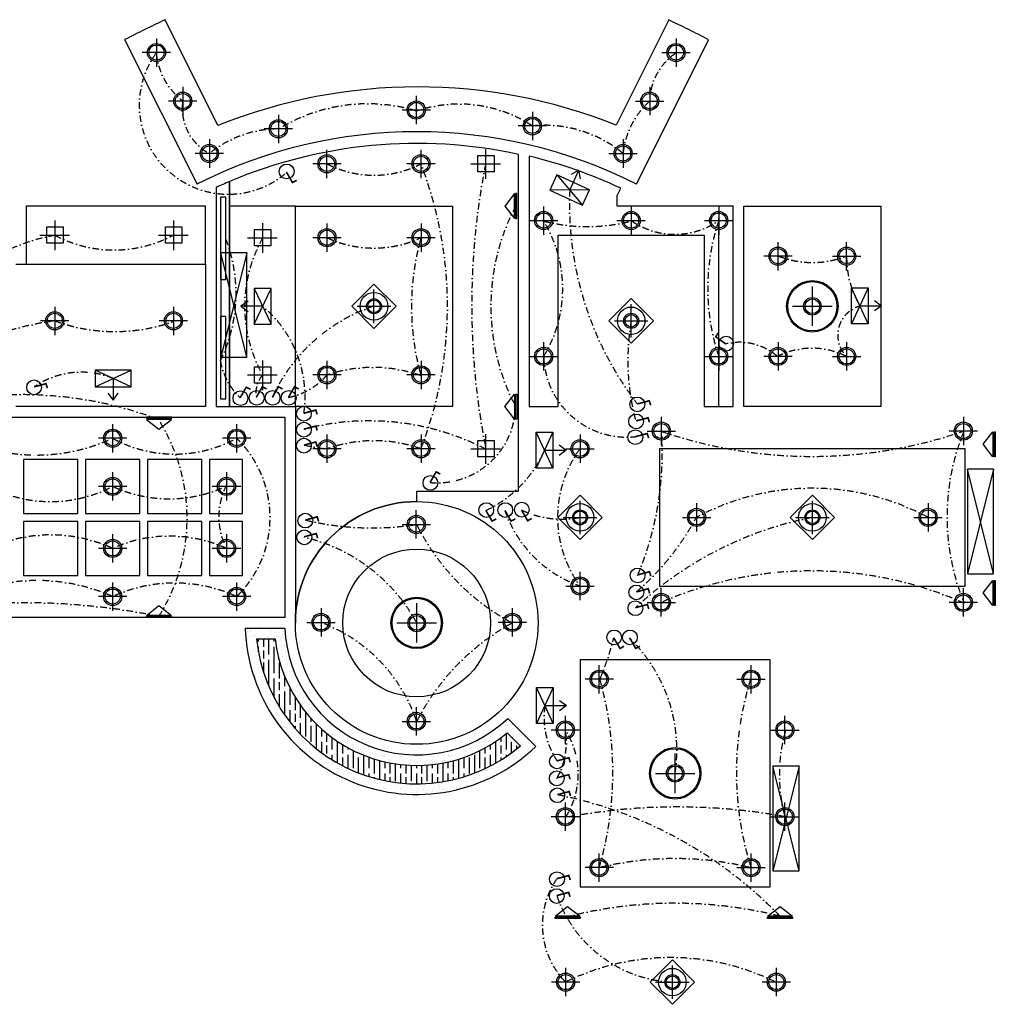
# Model space of a CAD drawing. Header units: millimetres. Extents: x 1846 to 32855, y 2159 to 26586.
# Tile 2 of 2: x 14362 to 32855, y 2159 to 20817. Entities that reach past the tile are written whole.
import ezdxf

# ---------------------------------------------------------------- set-up
doc = ezdxf.new("R2010")
doc.units = ezdxf.units.MM
doc.linetypes.add('DASHDOT2', pattern=[0.5, 0.25, -0.125, 0, -0.125])
for name, color, linetype in [('AL_Elec - Wall Mounted Halogen 36 W', 7, 'Continuous'), ('Elec - Air Conditioner', 6, 'Continuous'), ('Elec - Cable Wires', 143, 'Continuous'), ('Elec - Chandelier', 11, 'Continuous'), ('Elec - Single Switch', 6, 'Continuous'), ('Elec - Spot Light', 6, 'Continuous'), ('Elec - Strip Lights', 6, 'Continuous'), ('Struc - Hatch', 251, 'Continuous'), ('Struc - Wall Lines', 2, 'Continuous')]:
    doc.layers.add(name, color=color, linetype=linetype)

msp = doc.modelspace()

# ---------------------------------------------------------------- linework, layer by layer
at = {"layer": 'AL_Elec - Wall Mounted Halogen 36 W'}
for p, q in [((16955, 20462), (16955, 19925)), ((26803, 20462), (26803, 19925)), ((17223, 20194), (16686, 20194)), ((26534, 20194), (27071, 20194)), ((17453, 19543), (17453, 19006)), ((26304, 19543), (26304, 19006)), ((17722, 19274), (17184, 19274)), ((21879, 19373), (21879, 18836)), ((26036, 19274), (26573, 19274)), ((22147, 19105), (21610, 19105)), ((24080, 19073), (24080, 18535)), ((19265, 19017), (19265, 18480)), ((19534, 18748), (18997, 18748)), ((24348, 18804), (23811, 18804)), ((17958, 18551), (17958, 18013)), ((25800, 18551), (25800, 18013)), ((20187, 17817), (20187, 18354)), ((21969, 17817), (21969, 18354)), ((18226, 18282), (17689, 18282)), ((25531, 18282), (26068, 18282)), ((20456, 18086), (19918, 18086)), ((22237, 18086), (21700, 18086)), ((24294, 17279), (24294, 16742)), ((25953, 17279), (25953, 16742)), ((27612, 17279), (27612, 16742)), ((24025, 17011), (24562, 17011)), ((25684, 17011), (26221, 17011)), ((27343, 17011), (27881, 17011)), ((20187, 16954), (20187, 16417)), ((21969, 16954), (21969, 16417)), ((20456, 16686), (19918, 16686)), ((22237, 16686), (21700, 16686)), ((28737, 16067), (28737, 16604)), ((30037, 16067), (30037, 16604)), ((29006, 16336), (28468, 16336)), ((29768, 16336), (30306, 16336)), ((15027, 15379), (15027, 14842)), ((17276, 15379), (17276, 14842)), ((15295, 15111), (14758, 15111)), ((17545, 15111), (17008, 15111)), ((24294, 14704), (24294, 14167)), ((27612, 14704), (27612, 14167)), ((28737, 14704), (28737, 14167)), ((30037, 14704), (30037, 14167)), ((27343, 14436), (27881, 14436)), ((29006, 14436), (28468, 14436)), ((20187, 14354), (20187, 13817)), ((21969, 14354), (21969, 13817)), ((20456, 14086), (19918, 14086)), ((22237, 14086), (21700, 14086)), ((26524, 13290), (26524, 12753)), ((32250, 13290), (32250, 12753)), ((16124, 13154), (16124, 12617)), ((18474, 13154), (18474, 12617)), ((16393, 12886), (15856, 12886)), ((18743, 12886), (18206, 12886)), ((20187, 12954), (20187, 12417)), ((21969, 12954), (21969, 12417)), ((24984, 12954), (24984, 12417)), ((26255, 13022), (26792, 13022)), ((32519, 13022), (31982, 13022)), ((20456, 12686), (19918, 12686)), ((22237, 12686), (21700, 12686)), ((24715, 12686), (25252, 12686)), ((16124, 12242), (16124, 11705)), ((18282, 12242), (18282, 11705)), ((16393, 11973), (15856, 11973)), ((18551, 11973), (18013, 11973)), ((27193, 11654), (27193, 11117)), ((31581, 11654), (31581, 11117)), ((21880, 10983), (21880, 11520)), ((26925, 11386), (27462, 11386)), ((31312, 11386), (31849, 11386)), ((21611, 11251), (22148, 11251)), ((16124, 11067), (16124, 10530)), ((18282, 11067), (18282, 10530)), ((16393, 10798), (15856, 10798)), ((18551, 10798), (18013, 10798)), ((24984, 9817), (24984, 10354)), ((16124, 10154), (16124, 9617)), ((18474, 10154), (18474, 9617)), ((26524, 9506), (26524, 10043)), ((32250, 9506), (32250, 10043)), ((16393, 9886), (15856, 9886)), ((18743, 9886), (18206, 9886)), ((26255, 9775), (26792, 9775)), ((32519, 9775), (31982, 9775)), ((20074, 9664), (20074, 9127)), ((23700, 9664), (23700, 9127)), ((19806, 9396), (20343, 9396)), ((23968, 9396), (23431, 9396)), ((25347, 8051), (25347, 8588)), ((28226, 8051), (28226, 8588)), ((25615, 8319), (25078, 8319)), ((27957, 8319), (28494, 8319)), ((21880, 7789), (21880, 7252)), ((21611, 7520), (22148, 7520)), ((24705, 7088), (24705, 7625)), ((28867, 7088), (28867, 7625)), ((24973, 7357), (24436, 7357)), ((28599, 7357), (29136, 7357)), ((24706, 5446), (24706, 5983)), ((28867, 5446), (28867, 5983)), ((24974, 5714), (24437, 5714)), ((28598, 5714), (29135, 5714)), ((25347, 4481), (25347, 5018)), ((28225, 4481), (28225, 5018)), ((25616, 4749), (25079, 4749)), ((27956, 4749), (28494, 4749)), ((24711, 2849), (24711, 2312)), ((28704, 2849), (28704, 2312)), ((24979, 2580), (24442, 2580)), ((28972, 2580), (28435, 2580))]:
    msp.add_line(p, q, dxfattribs=at)
at = {"layer": 'AL_Elec - Wall Mounted Halogen 36 W', "const_width": 31.2}
for points in [[(19416, 17933), (19533, 17731), (19612, 17773)], [(27746, 14673), (27556, 14809), (27606, 14884)]]:
    msp.add_lwpolyline(points, dxfattribs=at)
at = {"layer": 'AL_Elec - Wall Mounted Halogen 36 W'}
for points in [[(24789, 17589), (24960, 17963)], [(24993, 17799), (24960, 17963), (24814, 17881)], [(24546, 17875), (25033, 17304)], [(25165, 17593), (24414, 17586)], [(18809, 15046), (19127, 15726)], [(18809, 15726), (19127, 15046)], [(30447, 15057), (30130, 15737)], [(30447, 15737), (30130, 15057)], [(30564, 15496), (30700, 15397), (30564, 15299)], [(18692, 15484), (18557, 15386), (18692, 15287)], [(18968, 15386), (18557, 15386)], [(30289, 15397), (30700, 15397)], [(16473, 13860), (15793, 14178)], [(15793, 13860), (16473, 14178)], [(16133, 14019), (16133, 13608)], [(16034, 13743), (16133, 13608), (16231, 13743)], [(24471, 12321), (24154, 13001)], [(24471, 13001), (24154, 12321)], [(24588, 12759), (24723, 12661), (24588, 12562)], [(24312, 12661), (24723, 12661)], [(24477, 7481), (24159, 8161)], [(24477, 8161), (24159, 7481)], [(24594, 7919), (24729, 7821), (24594, 7722)], [(24318, 7821), (24729, 7821)]]:
    msp.add_lwpolyline(points, dxfattribs=at)
for points in [[(24414, 17586), (25033, 17304), (25165, 17593), (24546, 17875)], [(18167, 15896), (18271, 15896), (18271, 17456), (18167, 17456)], [(23558, 17286), (23558, 17286), (23743, 17049), (23743, 17522)], [(23763, 17522), (23763, 17049), (23787, 17049), (23787, 17522)], [(19127, 15046), (19127, 15726), (18809, 15726), (18809, 15046)], [(30130, 15057), (30130, 15737), (30447, 15737), (30447, 15057)], [(18167, 13633), (18271, 13633), (18271, 15193), (18167, 15193)], [(16473, 14178), (15793, 14178), (15793, 13860), (16473, 13860)], [(23558, 13486), (23558, 13486), (23743, 13722), (23743, 13249)], [(23763, 13249), (23763, 13722), (23787, 13722), (23787, 13249)], [(16764, 13262), (17237, 13262), (17237, 13286), (16764, 13286)], [(17000, 13057), (17000, 13057), (17237, 13242), (16764, 13242)], [(24154, 12321), (24154, 13001), (24471, 13001), (24471, 12321)], [(32627, 12771), (32627, 12771), (32811, 13007), (32811, 12534)], [(32831, 12534), (32831, 13007), (32855, 13007), (32855, 12534)], [(32627, 9956), (32627, 9956), (32811, 10192), (32811, 9719)], [(32831, 9719), (32831, 10192), (32855, 10192), (32855, 9719)], [(17000, 9714), (17000, 9714), (17237, 9530), (16764, 9530)], [(16764, 9510), (17237, 9510), (17237, 9486), (16764, 9486)], [(24159, 7481), (24159, 8161), (24477, 8161), (24477, 7481)], [(24747, 4014), (24747, 4014), (24984, 3829), (24510, 3829)], [(28775, 4014), (28775, 4014), (29011, 3829), (28538, 3829)], [(24510, 3810), (24984, 3810), (24984, 3786), (24510, 3786)], [(28538, 3810), (29011, 3810), (29011, 3786), (28538, 3786)]]:
    msp.add_lwpolyline(points, close=True, dxfattribs=at)
at = {"layer": 'AL_Elec - Wall Mounted Halogen 36 W', "color": 30}
for points in [[(21078, 15806), (21498, 15386), (21078, 14965), (20657, 15386)], [(25953, 15531), (26373, 15111), (25953, 14690), (25532, 15111)], [(24984, 11806), (25404, 11386), (24984, 10965), (24563, 11386)], [(29387, 11806), (29808, 11386), (29387, 10965), (28966, 11386)], [(26734, 3001), (27155, 2580), (26734, 2159), (26313, 2580)]]:
    msp.add_lwpolyline(points, close=True, dxfattribs=at)
at = {"layer": 'AL_Elec - Wall Mounted Halogen 36 W'}
for centre, radius in [((16955, 20194), 172), ((16955, 20194), 143), ((26803, 20194), 172), ((26803, 20194), 143), ((17453, 19274), 172), ((17453, 19274), 143), ((26304, 19274), 172), ((26304, 19274), 143), ((21879, 19105), 172), ((21879, 19105), 143), ((19265, 18748), 172), ((19265, 18748), 143), ((24080, 18804), 172), ((24080, 18804), 143), ((17958, 18282), 172), ((17958, 18282), 143), ((25800, 18282), 172), ((25800, 18282), 143), ((20187, 18086), 172), ((20187, 18086), 143), ((21969, 18086), 172), ((21969, 18086), 143), ((19423, 17941), 140), ((24294, 17011), 172), ((25953, 17011), 172), ((27612, 17011), 172), ((24294, 17011), 143), ((25953, 17011), 143), ((27612, 17011), 143), ((20187, 16686), 172), ((20187, 16686), 143), ((21969, 16686), 172), ((21969, 16686), 143), ((28737, 16336), 172), ((28737, 16336), 143), ((30037, 16336), 172), ((30037, 16336), 143), ((15027, 15111), 172), ((15027, 15111), 143), ((17276, 15111), 172), ((17276, 15111), 143), ((27754, 14679), 140), ((24294, 14436), 172), ((24294, 14436), 143), ((27612, 14436), 172), ((27612, 14436), 143), ((28737, 14436), 172), ((28737, 14436), 143), ((30037, 14436), 172), ((30037, 14436), 143), ((20187, 14086), 172), ((20187, 14086), 143), ((21969, 14086), 172), ((21969, 14086), 143), ((26524, 13022), 172), ((26524, 13022), 143), ((32250, 13022), 172), ((32250, 13022), 143), ((16124, 12886), 172), ((16124, 12886), 143), ((18474, 12886), 172), ((18474, 12886), 143), ((20187, 12686), 172), ((20187, 12686), 143), ((21969, 12686), 172), ((21969, 12686), 143), ((24984, 12686), 172), ((24984, 12686), 143), ((16124, 11973), 172), ((18282, 11973), 172), ((16124, 11973), 143), ((18282, 11973), 143), ((21880, 11251), 172), ((21880, 11251), 143), ((27193, 11386), 172), ((27193, 11386), 143), ((31581, 11386), 172), ((31581, 11386), 143), ((16124, 10798), 172), ((16124, 10798), 143), ((18282, 10798), 172), ((18282, 10798), 143), ((24984, 10086), 172), ((24984, 10086), 143), ((16124, 9886), 172), ((16124, 9886), 143), ((18474, 9886), 172), ((18474, 9886), 143), ((26524, 9775), 172), ((26524, 9775), 143), ((32250, 9775), 172), ((32250, 9775), 143), ((20074, 9396), 172), ((20074, 9396), 143), ((23700, 9396), 172), ((23700, 9396), 143), ((25347, 8319), 172), ((25347, 8319), 143), ((28226, 8319), 172), ((28226, 8319), 143), ((21880, 7520), 172), ((21880, 7520), 143), ((24705, 7357), 172), ((24705, 7357), 143), ((28867, 7357), 172), ((28867, 7357), 143), ((24706, 5714), 172), ((24706, 5714), 143), ((28867, 5714), 172), ((28867, 5714), 143), ((25347, 4749), 172), ((25347, 4749), 143), ((28225, 4749), 172), ((28225, 4749), 143), ((24711, 2580), 172), ((24711, 2580), 143), ((28704, 2580), 172), ((28704, 2580), 143)]:
    msp.add_circle(centre, radius, dxfattribs=at)
at = {"layer": 'Elec - Air Conditioner'}
for p, q in [((18668, 16402), (18172, 14422)), ((18668, 14422), (18172, 16402)), ((18172, 16402), (18172, 14422)), ((18668, 16402), (18172, 16402)), ((18668, 14422), (18668, 16402)), ((18172, 14422), (18668, 14422)), ((32824, 12299), (32328, 10319)), ((32824, 10319), (32328, 12299)), ((32328, 12299), (32328, 10319)), ((32824, 12299), (32328, 12299)), ((32824, 10319), (32824, 12299)), ((32328, 10319), (32824, 10319)), ((29136, 6669), (28640, 4689)), ((29136, 4689), (28640, 6669)), ((28640, 6669), (28640, 4689)), ((29136, 6669), (28640, 6669)), ((29136, 4689), (29136, 6669)), ((28640, 4689), (29136, 4689))]:
    msp.add_line(p, q, dxfattribs=at)
at = {"layer": 'Elec - Cable Wires', "linetype": 'DASHDOT2', "ltscale": 500}
for centre, radius, start, end in [((18317, 19198), 1688, 144.1633, 310.9249), ((18262, 20317), 1319, 185.6924, 232.2025), ((27422, 19255), 1118, 123.6505, 179.0223), ((18417, 19140), 974, 172.0916, 242.5816), ((20958, 16004), 3219, 73.2243, 121.5092), ((22693, 16687), 2531, 56.773, 108.5732), ((27335, 18126), 1543, 131.6216, 174.1882), ((19275, 16655), 2093, 89.9717, 128.993), ((24315, 16483), 2333, 50.4622, 95.7778), ((21078, 19818), 1948, 242.7797, 297.2203), ((14946, 15386), 7524, 338.9701, 21.0299), ((36801, 15401), 13870, 168.8373, 191.2875), ((30985, 17320), 6202, 177.5101, 217.5962), ((27375, 15386), 4081, 152.2561, 207.7439), ((22201, 15718), 2454, 328.5025, 31.7958), ((25123, 20278), 3381, 255.7973, 284.2027), ((26782, 18204), 1454, 235.2002, 304.7998), ((31497, 15723), 4093, 161.6643, 198.3357), ((15580, 13440), 3335, 99.4465, 165.2965), ((16149, 18851), 2397, 242.2385, 298.2219), ((15581, 15628), 2882, 333.7389, 21.0209), ((21269, 15383), 2642, 150.4464, 209.407), ((21078, 18608), 2118, 245.1299, 294.8701), ((26606, 15379), 4817, 164.266, 195.734), ((29389, 17974), 1758, 248.6788, 291.3212), ((31836, 16315), 1799, 179.5793, 210.6689), ((17534, 13669), 2237, 352.0799, 50.1344), ((22120, 12293), 3270, 108.5843, 155.2882), ((30442, 14839), 573, 102.8755, 225.0578), ((15702, 9874), 5280, 97.3432, 129.5122), ((16169, 18230), 3322, 249.8892, 289.4702), ((30348, 14357), 4458, 170.41, 194.8736), ((28004, 13596), 1108, 49.2787, 103.4961), ((29378, 13152), 1440, 62.7696, 116.9992), ((25870, 14484), 1577, 181.7487, 275.9101), ((19440, 14585), 1295, 190.3462, 226.0715), ((21059, 11488), 2740, 70.6205, 108.5613), ((15532, 12548), 1589, 67.7876, 124.3308), ((19355, 13745), 516, 138.6569, 189.5301), ((19205, 14931), 1296, 281.1312, 319.2789), ((14398, 6277), 7435, 69.5121, 110.0471), ((22277, 13528), 1487, 264.7382, 358.367), ((14030, 11371), 3505, 327.9334, 32.2657), ((14683, 15982), 3414, 245.0936, 294.9064), ((17298, 15048), 2462, 241.4475, 298.5525), ((17015, 11386), 2093, 314.2191, 45.7809), ((20629, 12586), 5911, 337.1016, 4.1745), ((29384, 21394), 8852, 251.1474, 288.9526), ((36237, 11398), 4296, 157.7979, 202.4065), ((20382, 15125), 2447, 255.2994, 265.4177), ((21078, 10186), 2654, 70.386, 109.614), ((22228, 13576), 2276, 295.257, 336.2871), ((26759, 11386), 2201, 143.7936, 216.2064), ((14949, 14238), 2552, 242.5836, 297.4164), ((17197, 14315), 2576, 245.3951, 294.6049), ((19457, 11396), 1320, 152.9372, 207.0628), ((29384, 7301), 4638, 61.7247, 118.2753), ((25757, 12279), 2326, 199.1126, 250.5696), ((24642, 13157), 1804, 244.7884, 280.9201), ((30717, 4641), 6875, 101.1579, 132.9236), ((22836, 13725), 4940, 310.6021, 331.7385), ((21045, 16661), 5474, 256.6028, 278.7727), ((25731, 13173), 4298, 206.5631, 241.7916), ((14949, 8225), 2829, 65.4614, 114.5386), ((17203, 8427), 2605, 65.5496, 114.4504), ((19027, 7842), 3250, 28.3593, 77.0165), ((29378, 3259), 7114, 66.0589, 113.6581), ((14693, 6659), 3531, 66.0531, 114.2179), ((17300, 7319), 2823, 65.4211, 114.5789), ((14425, -3087), 12857, 78.4442, 101.5558), ((19010, 6553), 3035, 18.5767, 69.4719), ((25828, 5505), 4426, 118.7345, 152.9109), ((20488, 10394), 5295, 336.9396, 345.9116), ((23867, 6978), 2952, 351.4398, 45.6031), ((19142, 6556), 6463, 343.7707, 15.8371), ((33937, 6549), 5989, 162.8051, 197.5112), ((25782, 7591), 1481, 171.0562, 213.5551), ((23361, 7122), 1364, 330.0194, 9.897), ((23416, 6527), 1533, 327.2706, 32.785), ((31839, 6512), 3077, 164.07, 195.0256), ((22975, -1787), 8074, 44.0779, 78.7265), ((26829, -5407), 11307, 79.6201, 100.8261), ((26781, -1132), 6053, 76.197, 103.6978), ((25813, 3660), 1543, 145.1579, 224.3978), ((26853, 5022), 2445, 199.1574, 267.2143), ((26781, -4119), 8194, 75.9176, 104.0824), ((26701, -1442), 4488, 63.6737, 116.3263)]:
    msp.add_arc(centre, radius, start, end, dxfattribs=at)
at = {"layer": 'Elec - Chandelier', "color": 30}
for p, q in [((21078, 15069), (21078, 15703)), ((29387, 15013), (29387, 15759)), ((20761, 15386), (21395, 15386)), ((25953, 14794), (25953, 15428)), ((29014, 15386), (29760, 15386)), ((25636, 15111), (26270, 15111)), ((24984, 11069), (24984, 11703)), ((29387, 11069), (29387, 11703)), ((24666, 11386), (25301, 11386)), ((29070, 11386), (29704, 11386)), ((21887, 9013), (21887, 9759)), ((21514, 9386), (22260, 9386)), ((26787, 6162), (26787, 6909)), ((26413, 6536), (27160, 6536)), ((26734, 2263), (26734, 2897)), ((26417, 2580), (27051, 2580))]:
    msp.add_line(p, q, dxfattribs=at)
at = {"layer": 'Elec - Chandelier'}
for p, q in [((24025, 14436), (24562, 14436)), ((29768, 14436), (30306, 14436)), ((24715, 10086), (25252, 10086))]:
    msp.add_line(p, q, dxfattribs=at)
at = {"layer": 'Elec - Chandelier', "color": 30}
for centre, radius in [((29387, 15386), 487), ((29387, 15386), 467), ((21078, 15386), 261), ((21078, 15386), 142), ((21078, 15386), 118), ((29387, 15386), 167), ((29387, 15386), 139), ((25953, 15111), 261), ((25953, 15111), 142), ((25953, 15111), 118), ((24984, 11386), 261), ((29387, 11386), 261), ((24984, 11386), 142), ((24984, 11386), 118), ((29387, 11386), 142), ((29387, 11386), 118), ((21887, 9386), 487), ((21887, 9386), 467), ((21887, 9386), 167), ((21887, 9386), 139), ((26787, 6536), 487), ((26787, 6536), 467), ((26787, 6536), 167), ((26787, 6536), 139), ((26734, 2580), 261), ((26734, 2580), 142), ((26734, 2580), 118)]:
    msp.add_circle(centre, radius, dxfattribs=at)
at = {"layer": 'Elec - Single Switch', "const_width": 31.2}
for points in [[(14636, 13860), (14861, 13920), (14887, 13834)], [(18541, 13653), (18657, 13854), (18737, 13812)], [(18846, 13660), (18963, 13861), (19042, 13820)], [(19150, 13660), (19266, 13861), (19345, 13820)], [(19455, 13660), (19571, 13861), (19651, 13820)], [(19750, 13360), (19975, 13420), (20001, 13334)], [(26071, 13536), (26296, 13596), (26323, 13511)], [(26048, 13214), (26273, 13274), (26299, 13188)], [(19750, 13058), (19975, 13117), (20001, 13032)], [(26032, 12915), (26257, 12975), (26284, 12889)], [(19750, 12755), (19975, 12815), (20001, 12729)], [(22140, 12048), (22257, 12249), (22336, 12207)], [(19777, 11336), (20002, 11396), (20028, 11310)], [(23199, 11518), (23316, 11316), (23395, 11358)], [(23560, 11518), (23676, 11316), (23755, 11358)], [(23874, 11525), (23990, 11323), (24069, 11365)], [(19758, 11019), (19983, 11079), (20009, 10993)], [(26075, 10296), (26300, 10356), (26326, 10270)], [(26051, 9974), (26276, 10034), (26302, 9948)], [(26035, 9675), (26260, 9735), (26287, 9649)], [(25623, 9105), (25740, 8903), (25819, 8945)], [(25923, 9105), (26039, 8903), (26118, 8945)], [(24547, 6772), (24772, 6832), (24798, 6746)], [(24544, 6451), (24769, 6510), (24795, 6425)], [(24553, 6131), (24778, 6191), (24804, 6105)], [(24547, 4541), (24772, 4601), (24798, 4515)], [(24543, 4220), (24768, 4280), (24795, 4194)]]:
    msp.add_lwpolyline(points, dxfattribs=at)
at = {"layer": 'Elec - Single Switch'}
for centre in [(14635, 13850), (18547, 13645), (18853, 13652), (19156, 13652), (19461, 13652), (26070, 13527), (19749, 13351), (26047, 13205), (19749, 13048), (19749, 12745), (26031, 12906), (22147, 12040), (23206, 11525), (23566, 11525), (23880, 11533), (19776, 11326), (19757, 11009), (26074, 10286), (26050, 9964), (26034, 9665), (25630, 9112), (25929, 9112), (24546, 6762), (24543, 6441), (24552, 6121), (24546, 4531), (24542, 4210)]:
    msp.add_circle(centre, 140, dxfattribs=at)
at = {"layer": 'Elec - Single Switch', "linetype": 'DASHDOT2', "ltscale": 500}
msp.add_arc((20981, 8365), 4851, 62.792, 104.709, dxfattribs=at)
at = {"layer": 'Elec - Spot Light'}
for p, q in [((23199, 17799), (23199, 18361)), ((22913, 18086), (23475, 18085)), ((15033, 16449), (15033, 17011)), ((17282, 16449), (17282, 17011)), ((18968, 16399), (18968, 16961)), ((14746, 16736), (15308, 16735)), ((16995, 16736), (17557, 16735)), ((18681, 16686), (19243, 16685)), ((18968, 13799), (18968, 14361)), ((18681, 14086), (19243, 14085)), ((23199, 12399), (23199, 12961)), ((22913, 12686), (23475, 12685))]:
    msp.add_line(p, q, dxfattribs=at)
for points in [[(23045, 18241), (23354, 18241), (23354, 17931), (23045, 17931)], [(14878, 16891), (15188, 16891), (15188, 16581), (14878, 16581)], [(17127, 16891), (17437, 16891), (17437, 16581), (17127, 16581)], [(18813, 16841), (19123, 16841), (19123, 16531), (18813, 16531)], [(18813, 14241), (19123, 14241), (19123, 13931), (18813, 13931)], [(23045, 12841), (23354, 12841), (23354, 12531), (23045, 12531)]]:
    msp.add_lwpolyline(points, close=True, dxfattribs=at)
at = {"layer": 'Elec - Strip Lights'}
for p, q in [((18119, 18812), (17120, 20817)), ((26665, 20812), (25670, 18818)), ((16351, 20440), (17723, 17701)), ((26051, 17701), (27421, 20437)), ((23819, 11886), (23819, 18264)), ((24019, 18233), (24019, 13486)), ((18337, 17750), (18337, 13486)), ((25687, 17486), (25755, 17623)), ((25687, 17286), (25687, 17486)), ((19587, 13486), (19587, 17286)), ((19587, 17286), (22569, 17286)), ((22569, 17286), (22569, 13486)), ((27887, 17286), (25687, 17286)), ((27887, 13561), (27887, 17286)), ((28087, 17286), (30687, 17286)), ((28087, 13486), (28087, 17286)), ((30687, 17286), (30687, 13486)), ((24569, 13486), (24569, 16736)), ((24569, 16736), (27337, 16736)), ((27337, 16736), (27337, 13486)), ((18337, 13486), (19587, 13486)), ((22569, 13486), (19587, 13486)), ((19587, 13486), (19587, 9386)), ((24019, 13486), (24569, 13486)), ((27337, 13486), (27887, 13486)), ((27887, 13486), (27887, 13561)), ((30687, 13486), (28087, 13486)), ((32287, 12686), (26487, 12686)), ((26487, 12686), (26487, 10086)), ((32287, 10086), (32287, 12686)), ((15462, 12486), (14437, 12486)), ((14437, 12486), (14437, 11461)), ((15462, 11461), (15462, 12486)), ((16637, 12486), (15612, 12486)), ((15612, 12486), (15612, 11461)), ((16637, 11461), (16637, 12486)), ((17812, 12486), (16787, 12486)), ((16787, 12486), (16787, 11461)), ((17812, 11461), (17812, 12486)), ((18587, 12486), (17962, 12486)), ((17962, 12486), (17962, 11461)), ((18587, 11461), (18587, 12486)), ((21887, 11686), (21887, 11886)), ((21887, 11886), (23819, 11886)), ((14437, 11461), (15462, 11461)), ((15612, 11461), (16637, 11461)), ((16787, 11461), (17812, 11461)), ((17962, 11461), (18587, 11461)), ((15462, 11311), (14437, 11311)), ((14437, 11311), (14437, 10286)), ((15462, 10286), (15462, 11311)), ((16637, 11311), (15612, 11311)), ((15612, 11311), (15612, 10286)), ((16637, 10286), (16637, 11311)), ((17812, 11311), (16787, 11311)), ((16787, 11311), (16787, 10286)), ((17812, 10286), (17812, 11311)), ((18587, 11311), (17962, 11311)), ((17962, 11311), (17962, 10286)), ((18587, 10286), (18587, 11311)), ((26487, 10486), (26487, 10086)), ((32287, 10086), (32287, 10486)), ((14437, 10286), (15462, 10286)), ((15612, 10286), (16637, 10286)), ((16787, 10286), (17812, 10286)), ((17962, 10286), (18587, 10286)), ((18587, 10286), (18587, 10286)), ((26487, 10086), (32287, 10086)), ((18638, 9286), (19389, 9286)), ((19389, 9286), (19389, 9286)), ((18852, 9086), (19204, 9086)), ((28587, 8686), (24987, 8686)), ((24987, 8686), (24987, 4385)), ((28587, 4385), (28587, 8686)), ((23613, 7577), (24143, 7047)), ((23604, 7302), (23853, 7054)), ((24987, 4385), (28587, 4385))]:
    msp.add_line(p, q, dxfattribs=at)
for centre, radius, start, end in [((31542, -9535), 33604, 115.4162, 116.8759), ((16745, -159), 23199, 62.5991, 64.6849), ((21902, 9393), 10150, 68.2093, 111.8828), ((21887, 9456), 9238, 63.2051, 116.7949), ((21887, 9386), 9086, 77.7252, 112.9985), ((21887, 9386), 9100, 64.8424, 76.4524), ((21887, 9386), 2300, 90, 180), ((21887, 9386), 3250, 181.7632, 313.9672), ((21887, 9386), 2500, 182.2924, 313.6574), ((21887, 9386), 3050, 185.6448, 310.1366), ((21887, 9386), 2700, 186.3794, 309.5044)]:
    msp.add_arc(centre, radius, start, end, dxfattribs=at)
at = {"layer": 'Struc - Hatch', "linetype": 'Continuous'}
for p, q in [((18657, 9217), (18657, 9217)), ((18716, 9245), (18716, 9245)), ((18734, 9228), (18734, 9228)), ((18760, 9250), (18760, 9250)), ((18821, 9148), (18821, 9148)), ((18828, 9148), (18828, 9148)), ((18927, 9227), (18927, 9227)), ((18964, 9166), (18964, 9166)), ((19016, 9172), (19016, 9172)), ((19072, 9251), (19072, 9251)), ((19097, 9183), (19097, 9183)), ((19122, 9236), (19122, 9236)), ((19188, 9230), (19188, 9230)), ((19221, 9145), (19221, 9145)), ((19233, 9201), (19233, 9201)), ((19285, 9208), (19285, 9208)), ((19367, 9219), (19367, 9219)), ((19383, 9251), (19383, 9251)), ((18663, 9025), (18663, 9025)), ((18689, 9096), (18689, 9096)), ((18695, 9130), (18695, 9130)), ((18747, 9137), (18747, 9137)), ((18798, 9128), (18798, 9128)), ((18841, 9000), (18841, 9000)), ((18887, 9036), (18887, 9086)), ((18958, 9124), (18958, 9124)), ((18987, 8936), (18987, 9086)), ((19000, 9097), (19000, 9097)), ((19053, 9127), (19053, 9127)), ((19087, 8786), (19087, 9086)), ((19187, 9036), (19187, 9086)), ((19240, 9128), (19240, 9128)), ((19270, 9124), (19270, 9124)), ((19312, 9097), (19312, 9097)), ((19324, 9137), (19324, 9137)), ((19327, 9048), (19327, 9048)), ((19378, 8961), (19378, 8961)), ((18726, 8872), (18726, 8872)), ((18728, 8873), (18728, 8873)), ((18770, 8846), (18770, 8846)), ((18787, 8883), (18787, 8883)), ((18804, 8936), (18804, 8936)), ((18825, 8781), (18825, 8781)), ((18839, 8890), (18839, 8890)), ((18887, 8836), (18887, 8936)), ((18987, 8711), (18987, 8861)), ((19187, 8436), (19187, 8936)), ((19325, 8954), (19325, 8954)), ((19330, 8944), (19330, 8944)), ((19350, 8874), (19350, 8874)), ((19393, 8847), (19393, 8847)), ((18743, 8619), (18743, 8619)), ((18808, 8622), (18808, 8622)), ((18810, 8743), (18810, 8743)), ((18844, 8764), (18844, 8764)), ((18851, 8596), (18851, 8596)), ((18879, 8637), (18879, 8637)), ((18987, 8441), (18987, 8636)), ((19087, 8186), (19087, 8686)), ((19282, 8690), (19282, 8690)), ((19287, 8336), (19287, 8636)), ((19331, 8681), (19331, 8681)), ((19336, 8751), (19336, 8751)), ((19349, 8664), (19349, 8664)), ((19418, 8707), (19418, 8707)), ((19431, 8624), (19431, 8624)), ((19436, 8585), (19436, 8585)), ((19463, 8651), (19463, 8651)), ((19470, 8714), (19470, 8714)), ((19473, 8597), (19473, 8597)), ((18817, 8550), (18817, 8550)), ((18835, 8409), (18835, 8409)), ((18952, 8456), (18952, 8456)), ((19342, 8559), (19342, 8559)), ((19374, 8443), (19374, 8443)), ((19469, 8458), (19469, 8458)), ((19510, 8461), (19510, 8461)), ((19536, 8493), (19536, 8493)), ((19554, 8477), (19554, 8477)), ((18823, 8357), (18823, 8357)), ((18836, 8372), (18836, 8372)), ((18889, 8372), (18889, 8372)), ((18931, 8345), (18931, 8345)), ((18935, 8318), (18935, 8318)), ((18953, 8301), (18953, 8301)), ((18958, 8264), (18958, 8264)), ((18972, 8390), (18972, 8390)), ((19040, 8221), (19040, 8221)), ((19187, 7967), (19187, 8336)), ((19287, 8111), (19287, 8261)), ((19387, 8186), (19387, 8366)), ((19476, 8266), (19476, 8266)), ((19512, 8373), (19512, 8373)), ((19554, 8346), (19554, 8346)), ((19602, 8214), (19602, 8214)), ((19654, 8221), (19654, 8221)), ((18928, 8125), (18928, 8125)), ((18964, 8071), (18964, 8071)), ((18970, 8122), (18970, 8122)), ((19012, 8095), (19012, 8095)), ((19064, 8143), (19064, 8143)), ((19085, 8164), (19085, 8164)), ((19287, 7791), (19287, 8036)), ((19387, 7639), (19387, 8086)), ((19466, 8196), (19466, 8196)), ((19487, 7836), (19487, 8149)), ((19546, 8121), (19546, 8121)), ((19593, 8123), (19593, 8123)), ((19617, 8177), (19617, 8177)), ((19635, 8096), (19635, 8096)), ((19645, 8030), (19645, 8030)), ((19752, 8083), (19752, 8083)), ((19020, 7878), (19020, 7878)), ((19044, 7854), (19044, 7854)), ((19051, 7871), (19051, 7871)), ((19062, 7838), (19062, 7838)), ((19091, 7971), (19091, 7971)), ((19093, 7844), (19093, 7844)), ((19156, 7896), (19156, 7896)), ((19164, 7998), (19164, 7998)), ((19208, 7903), (19208, 7903)), ((19232, 7882), (19232, 7882)), ((19587, 7736), (19587, 7972)), ((19623, 7984), (19623, 7984)), ((19663, 8013), (19663, 8013)), ((19674, 7872), (19674, 7872)), ((19694, 7967), (19694, 7967)), ((19716, 7845), (19716, 7845)), ((19746, 7974), (19746, 7974)), ((19750, 7933), (19750, 7933)), ((19758, 7890), (19758, 7890)), ((19787, 7999), (19787, 7999)), ((19850, 7842), (19850, 7842)), ((19098, 7778), (19098, 7778)), ((19149, 7758), (19149, 7758)), ((19239, 7689), (19239, 7689)), ((19245, 7748), (19245, 7748)), ((19249, 7667), (19249, 7667)), ((19267, 7650), (19267, 7650)), ((19300, 7656), (19300, 7656)), ((19487, 7504), (19487, 7736)), ((19587, 7511), (19587, 7661)), ((19687, 7586), (19687, 7821)), ((19786, 7720), (19786, 7720)), ((19787, 7236), (19787, 7689)), ((19839, 7727), (19839, 7727)), ((19868, 7825), (19868, 7825)), ((19868, 7749), (19868, 7749)), ((19885, 7790), (19885, 7790)), ((19920, 7738), (19920, 7738)), ((19955, 7746), (19955, 7746)), ((20026, 7701), (20026, 7701)), ((20055, 7654), (20055, 7654)), ((19245, 7496), (19245, 7496)), ((19248, 7649), (19248, 7649)), ((19325, 7497), (19325, 7497)), ((19354, 7570), (19354, 7570)), ((19374, 7595), (19374, 7595)), ((19454, 7479), (19454, 7479)), ((19687, 7273), (19687, 7486)), ((19887, 7511), (19887, 7572)), ((19892, 7597), (19892, 7597)), ((19987, 7000), (19987, 7467)), ((20012, 7491), (20012, 7491)), ((20033, 7508), (20033, 7508)), ((20066, 7622), (20066, 7622)), ((20073, 7637), (20073, 7637)), ((20108, 7596), (20108, 7596)), ((20148, 7509), (20148, 7509)), ((20160, 7558), (20160, 7558)), ((20200, 7516), (20200, 7516)), ((20260, 7467), (20260, 7467)), ((23580, 7465), (23580, 7465)), ((19340, 7403), (19340, 7403)), ((19380, 7403), (19380, 7403)), ((19392, 7410), (19392, 7410)), ((19472, 7462), (19472, 7462)), ((19474, 7420), (19474, 7420)), ((19507, 7302), (19507, 7302)), ((19524, 7371), (19524, 7371)), ((19559, 7382), (19559, 7382)), ((19566, 7344), (19566, 7344)), ((19587, 7383), (19587, 7436)), ((19659, 7291), (19659, 7291)), ((19887, 7136), (19887, 7436)), ((20087, 7236), (20087, 7373)), ((20146, 7372), (20146, 7372)), ((20168, 7414), (20168, 7414)), ((20187, 7136), (20187, 7288)), ((20189, 7345), (20189, 7345)), ((20278, 7450), (20278, 7450)), ((20295, 7314), (20295, 7314)), ((20365, 7370), (20365, 7370)), ((20373, 7280), (20373, 7280)), ((20465, 7279), (20465, 7279)), ((20509, 7298), (20509, 7298)), ((23445, 7362), (23445, 7362)), ((23485, 7417), (23485, 7417)), ((23503, 7401), (23503, 7401)), ((23562, 7441), (23562, 7441)), ((23572, 7378), (23572, 7378)), ((23587, 6986), (23587, 7288)), ((23590, 7321), (23590, 7321)), ((23614, 7448), (23614, 7448)), ((23614, 7351), (23614, 7351)), ((23696, 7458), (23696, 7458)), ((23716, 7371), (23716, 7371)), ((19566, 7173), (19566, 7173)), ((19604, 7121), (19604, 7121)), ((19647, 7094), (19647, 7094)), ((19648, 7213), (19648, 7213)), ((19677, 7274), (19677, 7274)), ((19702, 7191), (19702, 7191)), ((19754, 7198), (19754, 7198)), ((19764, 7194), (19764, 7194)), ((19784, 7119), (19784, 7119)), ((19864, 7103), (19864, 7103)), ((20087, 6924), (20087, 7136)), ((20240, 7262), (20240, 7262)), ((20287, 6986), (20287, 7211)), ((20292, 7269), (20292, 7269)), ((20340, 7248), (20340, 7248)), ((20387, 6730), (20387, 7136)), ((20436, 7225), (20436, 7225)), ((20483, 7262), (20483, 7262)), ((20539, 7122), (20539, 7122)), ((20570, 7182), (20570, 7182)), ((20571, 7131), (20571, 7131)), ((20581, 7095), (20581, 7095)), ((20670, 7091), (20670, 7091)), ((22899, 7094), (22899, 7094)), ((22980, 7105), (22980, 7105)), ((23030, 7127), (23030, 7127)), ((23072, 7100), (23072, 7100)), ((23116, 7123), (23116, 7123)), ((23168, 7130), (23168, 7130)), ((23196, 7170), (23196, 7170)), ((23250, 7141), (23250, 7141)), ((23290, 7233), (23290, 7233)), ((23325, 7269), (23325, 7269)), ((23341, 7127), (23341, 7127)), ((23385, 7158), (23385, 7158)), ((23387, 6730), (23387, 7136)), ((23455, 7254), (23455, 7254)), ((23487, 7136), (23487, 7211)), ((23687, 6924), (23687, 7136)), ((23690, 7230), (23690, 7230)), ((23707, 7201), (23707, 7201)), ((23708, 7213), (23708, 7213)), ((23766, 7255), (23766, 7255)), ((23788, 7211), (23788, 7211)), ((23795, 7133), (23795, 7133)), ((23842, 7271), (23842, 7271)), ((23924, 7229), (23924, 7229)), ((23964, 7128), (23964, 7128)), ((23984, 7182), (23984, 7182)), ((24006, 7102), (24006, 7102)), ((19790, 6927), (19790, 6927)), ((19794, 6945), (19794, 6945)), ((19798, 6997), (19798, 6997)), ((19846, 6951), (19846, 6951)), ((19882, 7086), (19882, 7086)), ((19910, 7019), (19910, 7019)), ((19927, 6962), (19927, 6962)), ((19969, 7007), (19969, 7007)), ((20052, 6930), (20052, 6930)), ((20069, 6915), (20069, 6915)), ((20187, 6911), (20187, 7061)), ((20487, 6911), (20487, 7061)), ((20587, 6986), (20587, 7019)), ((20601, 7051), (20601, 7051)), ((20653, 7058), (20653, 7058)), ((20687, 6636), (20687, 6967)), ((20688, 7074), (20688, 7074)), ((20698, 7031), (20698, 7031)), ((20733, 6999), (20733, 6999)), ((20735, 7068), (20735, 7068)), ((20775, 6994), (20775, 6994)), ((20787, 6911), (20787, 6920)), ((20839, 6942), (20839, 6942)), ((20871, 7086), (20871, 7086)), ((20968, 7041), (20968, 7041)), ((21044, 6999), (21044, 6999)), ((21095, 6941), (21095, 6941)), ((21194, 6974), (21194, 6974)), ((21501, 6910), (21501, 6910)), ((22670, 6964), (22670, 6964)), ((22788, 6966), (22788, 6966)), ((22806, 6949), (22806, 6949)), ((22913, 7003), (22913, 7003)), ((22940, 6974), (22940, 6974)), ((23061, 7067), (23061, 7067)), ((23087, 6636), (23087, 6967)), ((23088, 7054), (23088, 7054)), ((23107, 7037), (23107, 7037)), ((23187, 6911), (23187, 7019)), ((23287, 6986), (23287, 7077)), ((23487, 6911), (23487, 7061)), ((23747, 6947), (23747, 6947)), ((23787, 7000), (23787, 7061)), ((23799, 6954), (23799, 6954)), ((23847, 7004), (23847, 7004)), ((23849, 7079), (23849, 7079)), ((23880, 6965), (23880, 6965)), ((23895, 7042), (23895, 7042)), ((23913, 7025), (23913, 7025)), ((23990, 6989), (23990, 6989)), ((24000, 6945), (24000, 6945)), ((24016, 6983), (24016, 6983)), ((24068, 6989), (24068, 6989)), ((19917, 6827), (19917, 6827)), ((19997, 6871), (19997, 6871)), ((20039, 6844), (20039, 6844)), ((20058, 6737), (20058, 6737)), ((20087, 6899), (20087, 6899)), ((20155, 6733), (20155, 6733)), ((20174, 6819), (20174, 6819)), ((20187, 6836), (20187, 6836)), ((20191, 6747), (20191, 6747)), ((20207, 6740), (20207, 6740)), ((20274, 6728), (20274, 6728)), ((20287, 6789), (20287, 6886)), ((20289, 6751), (20289, 6751)), ((20314, 6736), (20314, 6736)), ((20487, 6676), (20487, 6836)), ((20587, 6627), (20587, 6886)), ((20787, 6541), (20787, 6836)), ((20875, 6903), (20875, 6903)), ((20887, 6504), (20887, 6878)), ((20893, 6886), (20893, 6886)), ((20931, 6872), (20931, 6872)), ((20973, 6845), (20973, 6845)), ((20974, 6848), (20974, 6848)), ((20987, 6636), (20987, 6840)), ((21015, 6846), (21015, 6846)), ((21087, 6536), (21087, 6807)), ((21096, 6857), (21096, 6857)), ((21187, 6417), (21187, 6778)), ((21232, 6875), (21232, 6875)), ((21236, 6852), (21236, 6852)), ((21242, 6873), (21242, 6873)), ((21281, 6894), (21281, 6894)), ((21284, 6882), (21284, 6882)), ((21284, 6846), (21284, 6846)), ((21287, 6636), (21287, 6753)), ((21365, 6893), (21365, 6893)), ((21371, 6758), (21371, 6758)), ((21380, 6803), (21380, 6803)), ((21387, 6536), (21387, 6732)), ((21399, 6786), (21399, 6786)), ((21436, 6749), (21436, 6749)), ((21492, 6850), (21492, 6850)), ((21554, 6873), (21554, 6873)), ((21596, 6847), (21596, 6847)), ((21633, 6761), (21633, 6761)), ((21681, 6891), (21681, 6891)), ((21699, 6874), (21699, 6874)), ((21748, 6750), (21748, 6750)), ((21762, 6860), (21762, 6860)), ((21786, 6794), (21786, 6794)), ((21865, 6874), (21865, 6874)), ((21889, 6760), (21889, 6760)), ((21907, 6847), (21907, 6847)), ((22024, 6863), (22024, 6863)), ((22059, 6750), (22059, 6750)), ((22087, 6882), (22087, 6882)), ((22132, 6734), (22132, 6734)), ((22159, 6770), (22159, 6770)), ((22176, 6875), (22176, 6875)), ((22184, 6741), (22184, 6741)), ((22187, 6791), (22187, 6791)), ((22205, 6774), (22205, 6774)), ((22219, 6848), (22219, 6848)), ((22265, 6752), (22265, 6752)), ((22280, 6862), (22280, 6862)), ((22370, 6751), (22370, 6751)), ((22387, 6386), (22387, 6732)), ((22401, 6770), (22401, 6770)), ((22421, 6773), (22421, 6773)), ((22453, 6777), (22453, 6777)), ((22487, 6879), (22487, 6879)), ((22487, 6636), (22487, 6753)), ((22488, 6875), (22488, 6875)), ((22506, 6862), (22506, 6862)), ((22530, 6848), (22530, 6848)), ((22534, 6787), (22534, 6787)), ((22550, 6872), (22550, 6872)), ((22587, 6536), (22587, 6778)), ((22593, 6782), (22593, 6782)), ((22670, 6805), (22670, 6805)), ((22687, 6443), (22687, 6807)), ((22787, 6636), (22787, 6840)), ((22799, 6876), (22799, 6876)), ((22812, 6875), (22812, 6875)), ((22887, 6536), (22887, 6836)), ((22987, 6541), (22987, 6886)), ((23187, 6627), (23187, 6836)), ((23287, 6676), (23287, 6886)), ((23487, 6789), (23487, 6836)), ((23587, 6853), (23587, 6886)), ((23616, 6753), (23616, 6753)), ((23699, 6857), (23699, 6857)), ((23734, 6877), (23734, 6877)), ((23734, 6793), (23734, 6793)), ((23776, 6851), (23776, 6851)), ((23799, 6766), (23799, 6766)), ((23855, 6886), (23855, 6886)), ((20193, 6644), (20193, 6644)), ((20292, 6711), (20292, 6711)), ((20320, 6544), (20320, 6544)), ((20379, 6631), (20379, 6631)), ((20389, 6621), (20389, 6621)), ((20431, 6594), (20431, 6594)), ((20455, 6647), (20455, 6647)), ((20479, 6540), (20479, 6540)), ((20590, 6553), (20590, 6553)), ((20650, 6539), (20650, 6539)), ((20987, 6472), (20987, 6536)), ((21287, 6395), (21287, 6536)), ((21487, 6386), (21487, 6716)), ((21587, 6636), (21587, 6702)), ((21587, 6351), (21587, 6536)), ((21687, 6536), (21687, 6693)), ((21787, 6386), (21787, 6688)), ((21863, 6699), (21863, 6699)), ((21886, 6703), (21886, 6703)), ((21887, 6636), (21887, 6686)), ((21887, 6336), (21887, 6536)), ((21904, 6686), (21904, 6686)), ((21915, 6706), (21915, 6706)), ((21987, 6536), (21987, 6688)), ((21996, 6717), (21996, 6717)), ((22087, 6386), (22087, 6693)), ((22187, 6636), (22187, 6702)), ((22187, 6351), (22187, 6536)), ((22287, 6536), (22287, 6716)), ((22487, 6395), (22487, 6536)), ((22787, 6472), (22787, 6536)), ((23165, 6612), (23165, 6612)), ((23191, 6626), (23191, 6626)), ((23198, 6591), (23198, 6591)), ((23215, 6592), (23215, 6592)), ((23216, 6574), (23216, 6574)), ((23234, 6599), (23234, 6599)), ((23301, 6629), (23301, 6629)), ((23344, 6691), (23344, 6691)), ((23353, 6636), (23353, 6636)), ((23434, 6647), (23434, 6647)), ((23471, 6591), (23471, 6591)), ((23498, 6678), (23498, 6678)), ((23503, 6626), (23503, 6626)), ((23517, 6662), (23517, 6662)), ((23545, 6600), (23545, 6600)), ((23570, 6665), (23570, 6665)), ((23606, 6694), (23606, 6694)), ((23622, 6672), (23622, 6672)), ((20497, 6523), (20497, 6523)), ((20517, 6522), (20517, 6522)), ((20569, 6529), (20569, 6529)), ((20583, 6497), (20583, 6497)), ((20584, 6443), (20584, 6443)), ((20717, 6453), (20717, 6453)), ((20781, 6371), (20781, 6371)), ((20823, 6344), (20823, 6344)), ((20858, 6364), (20858, 6364)), ((20894, 6498), (20894, 6498)), ((20984, 6440), (20984, 6440)), ((20987, 6463), (20987, 6463)), ((21003, 6423), (21003, 6423)), ((21087, 6443), (21087, 6461)), ((21092, 6372), (21092, 6372)), ((21114, 6363), (21114, 6363)), ((21135, 6345), (21135, 6345)), ((21147, 6346), (21147, 6346)), ((21199, 6353), (21199, 6353)), ((21281, 6364), (21281, 6364)), ((21384, 6372), (21384, 6372)), ((21387, 6377), (21387, 6461)), ((21404, 6372), (21404, 6372)), ((21446, 6345), (21446, 6345)), ((21687, 6342), (21687, 6461)), ((21987, 6337), (21987, 6461)), ((22287, 6362), (22287, 6461)), ((22380, 6347), (22380, 6347)), ((22587, 6417), (22587, 6461)), ((22597, 6415), (22597, 6415)), ((22615, 6398), (22615, 6398)), ((22649, 6374), (22649, 6374)), ((22689, 6386), (22689, 6386)), ((22692, 6348), (22692, 6348)), ((22897, 6503), (22897, 6503)), ((22916, 6486), (22916, 6486)), ((22959, 6396), (22959, 6396)), ((22961, 6375), (22961, 6375)), ((23003, 6406), (23003, 6406)), ((23003, 6348), (23003, 6348)), ((23074, 6502), (23074, 6502)), ((23080, 6489), (23080, 6489)), ((23303, 6494), (23303, 6494)), ((23350, 6498), (23350, 6498)), ((23385, 6502), (23385, 6502)), ((20878, 6311), (20878, 6311)), ((20930, 6317), (20930, 6317)), ((20993, 6270), (20993, 6270)), ((21011, 6328), (21011, 6328)), ((21090, 6343), (21090, 6343)), ((21189, 6252), (21189, 6252)), ((21208, 6235), (21208, 6235)), ((21255, 6273), (21255, 6273)), ((21286, 6248), (21286, 6248)), ((21390, 6180), (21390, 6180)), ((21490, 6340), (21490, 6340)), ((21508, 6323), (21508, 6323)), ((21511, 6272), (21511, 6272)), ((21595, 6243), (21595, 6243)), ((21598, 6249), (21598, 6249)), ((21652, 6183), (21652, 6183)), ((21778, 6170), (21778, 6170)), ((21781, 6282), (21781, 6282)), ((21830, 6177), (21830, 6177)), ((21896, 6331), (21896, 6331)), ((21908, 6182), (21908, 6182)), ((21909, 6249), (21909, 6249)), ((21911, 6188), (21911, 6188)), ((21995, 6240), (21995, 6240)), ((22014, 6223), (22014, 6223)), ((22043, 6285), (22043, 6285)), ((22047, 6205), (22047, 6205)), ((22099, 6212), (22099, 6212)), ((22178, 6192), (22178, 6192)), ((22180, 6223), (22180, 6223)), ((22221, 6250), (22221, 6250)), ((22296, 6327), (22296, 6327)), ((22299, 6284), (22299, 6284)), ((22314, 6311), (22314, 6311)), ((22316, 6241), (22316, 6241)), ((22368, 6248), (22368, 6248)), ((22401, 6231), (22401, 6231)), ((22440, 6195), (22440, 6195)), ((22449, 6258), (22449, 6258)), ((22532, 6250), (22532, 6250)), ((22569, 6294), (22569, 6294)), ((22585, 6276), (22585, 6276)), ((22637, 6283), (22637, 6283)), ((22702, 6319), (22702, 6319)), ((22719, 6294), (22719, 6294)), ((22830, 6297), (22830, 6297)), ((22854, 6312), (22854, 6312)), ((22907, 6319), (22907, 6319)), ((22988, 6329), (22988, 6329)), ((21642, 6152), (21642, 6152)), ((21695, 6152), (21695, 6152)), ((22101, 6143), (22101, 6143))]:
    msp.add_line(p, q, dxfattribs=at)
at = {"layer": 'Struc - Wall Lines'}
for p, q in [((18337, 13486), (18337, 17750)), ((18087, 17639), (18087, 13486)), ((17887, 17286), (14487, 17286)), ((14487, 17286), (14487, 16186)), ((17887, 16186), (17887, 17286)), ((19587, 17286), (18337, 17286)), ((27612, 13486), (27612, 17058)), ((14287, 16186), (17887, 16186)), ((14487, 16186), (17887, 16186)), ((17887, 16186), (17887, 13486)), ((17887, 13486), (14287, 13486)), ((18087, 13486), (18337, 13486)), ((6787, 13286), (19387, 13286)), ((19387, 13286), (19387, 9486)), ((19387, 9486), (6987, 9486))]:
    msp.add_line(p, q, dxfattribs=at)
for radius in [2300, 1400]:
    msp.add_circle((21887, 9386), radius, dxfattribs=at)
msp.add_arc((21887, 9386), 9086, 112.9985, 114.7224, dxfattribs=at)

doc.saveas('drawing.dxf')
